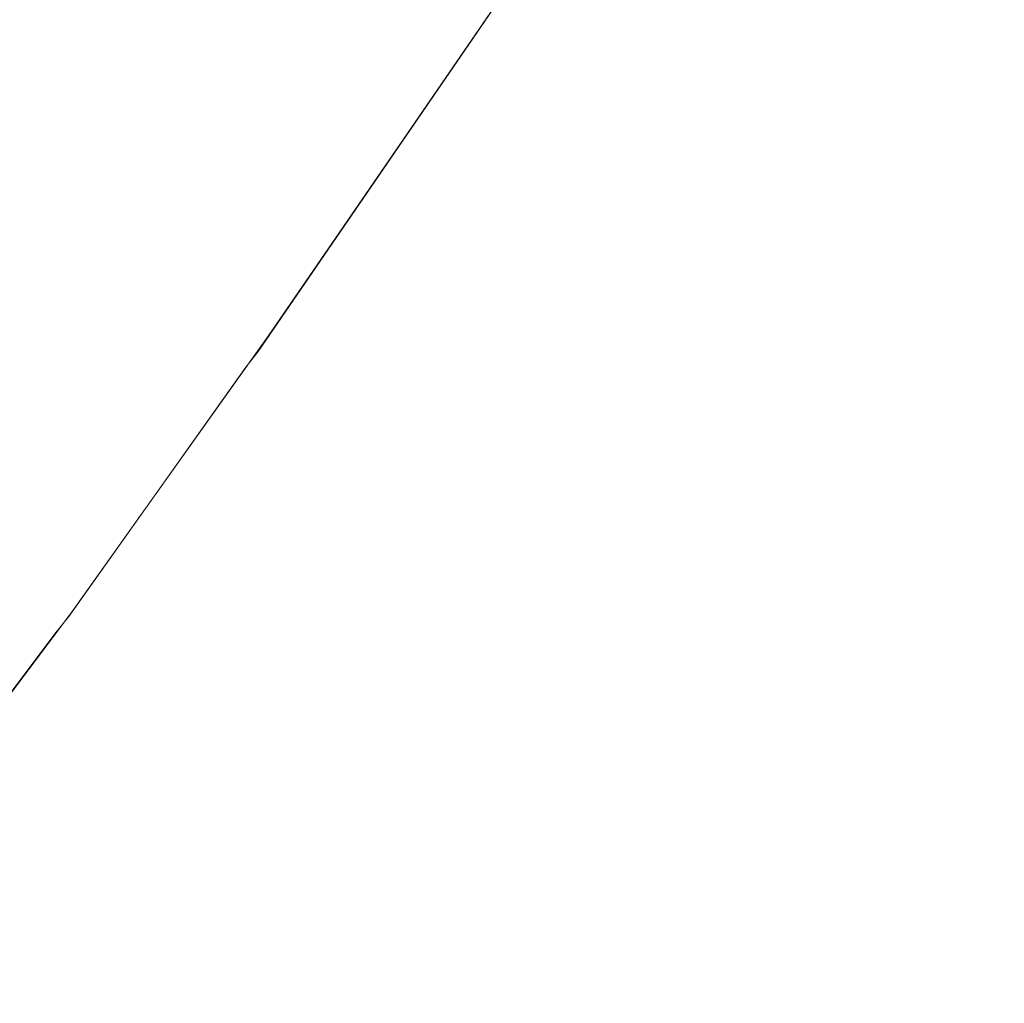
# Model space of a CAD drawing. Header units: metres. Extents: x 92810 to 93633, y 464687 to 465459.
# Tile 237 of 256: x 93463 to 93504, y 465071 to 465112. Entities that reach past the tile are written whole.
import ezdxf

# ---------------------------------------------------------------- set-up
doc = ezdxf.new("R2010")
doc.units = ezdxf.units.M
for name, color, linetype, lineweight, transparency in [('B-OI-KL-DATA_PRORAIL-G', 90, 'SI_B_DATA_PRORAIL', 18, 0.4), ('B-OI-KL-ET_LS_PRORAIL-G', 190, 'SI_B_ET_LS_PRORAIL', 18, 0.4), ('B-OI-KL-ET_MS_PRORAIL-G', 130, 'SI_B_ET_MS_PRORAIL', 18, 0.4)]:
    doc.layers.add(name, color=color, linetype=linetype, lineweight=lineweight, transparency=transparency)
doc.styles.get("Standard").update_dxf_attribs({"font": 'isocp.shx'})
doc.linetypes.add('SI_B_DATA_PRORAIL', pattern='A,5,-2,["PRO-DATA",Standard,S=1.5,R=0,X=-0.51,Y=-0.75],-13', length=20)
doc.linetypes.add('SI_B_ET_LS_PRORAIL', pattern='A,5,-2,["PRO-LS",Standard,S=1.5,R=0,X=-0.51,Y=-0.75],-11', length=18)
doc.linetypes.add('SI_B_ET_MS_PRORAIL', pattern='A,5,-2,["PRO-MS",Standard,S=1.5,R=0,X=-0.51,Y=-0.75],-11', length=18)

msp = doc.modelspace()

# ---------------------------------------------------------------- linework, layer by layer
at = {"layer": 'B-OI-KL-DATA_PRORAIL-G', "flags": 128}
msp.add_lwpolyline([(93421.036, 465029.179), (93421.179, 465029.179), (93421.321, 465029.321), (93427.179, 465037.107), (93428.607, 465038.893), (93434.893, 465047.036), (93435.964, 465048.75), (93436.821, 465049.893), (93464.821, 465087.25), (93472.964, 465098.679), (93489.536, 465122.821), (93492.75, 465128.679), (93493.107, 465129.179), (93501.179, 465139.179), (93505.036, 465145.179), (93505.607, 465145.964), (93516.393, 465159.607), (93525.321, 465171.107), (93525.607, 465171.393), (93534.607, 465182.821), (93534.893, 465183.107), (93538.464, 465187.536), (93538.964, 465189.893), (93539.036, 465189.964), (93540.036, 465191.036), (93541.179, 465192.464), (93593.107, 465257.536), (93593.75, 465258.25), (93596.393, 465261.393), (93597.393, 465262.679), (93598.393, 465264.107), (93598.679, 465264.393), (93601.75, 465267.107), (93602.607, 465267.964), (93610.75, 465277.036), (93615.536, 465282.536), (93616.821, 465284.321), (93617.107, 465284.607), (93619.036, 465286.679), (93630.107, 465300.821), (93630.107, 465301.036)], dxfattribs=at)
at = {"layer": 'B-OI-KL-ET_LS_PRORAIL-G', "flags": 128}
msp.add_lwpolyline([(93491.75, 465148.393), (93501.464, 465139.75), (93501.036, 465138.964), (93500.679, 465138.536), (93492.893, 465128.893), (93489.679, 465123.036), (93489.25, 465122.393), (93472.536, 465098.036), (93472.036, 465097.393), (93464.679, 465087.036), (93464.107, 465086.321), (93436.321, 465049.25), (93435.107, 465047.321), (93434.607, 465046.679), (93421.179, 465029.179), (93421.036, 465029.179)], dxfattribs=at)
at = {"layer": 'B-OI-KL-ET_MS_PRORAIL-G', "flags": 128}
msp.add_lwpolyline([(93501.464, 465139.821), (93501.464, 465139.607), (93501.25, 465139.321), (93492.893, 465128.893), (93489.679, 465123.036), (93489.25, 465122.393), (93472.536, 465098.036), (93472.036, 465097.393), (93464.679, 465087.036), (93464.107, 465086.321), (93436.321, 465049.25), (93435.107, 465047.321), (93434.893, 465047.107)], dxfattribs=at)

doc.saveas('drawing.dxf')
